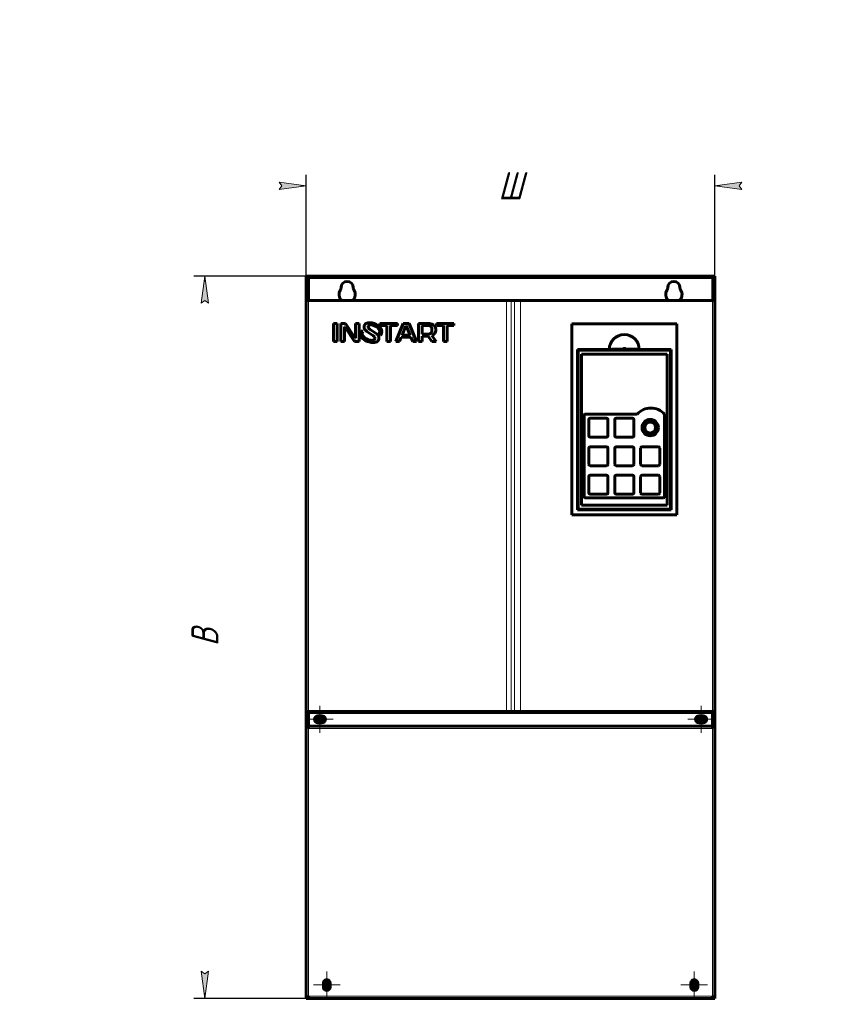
# Model space of a CAD drawing. Header units: millimetres. Extents: x 0 to 420, y 0 to 297.
# Tile 4 of 5: x 0 to 151, y 116 to 297. Entities that reach past the tile are written whole.
import ezdxf

# ---------------------------------------------------------------- set-up
doc = ezdxf.new("R2010")
doc.units = ezdxf.units.MM
for name, pattern in [('K5LT_AXLED', [12, 7.5, -1.5, 1.5, -1.5]), ('K5LT_BASIC', [0]), ('K5LT_THIN', [0])]:
    doc.linetypes.add(name, pattern=pattern)
doc.layers.add('Системный слой', color=7, linetype='Continuous')
doc.styles.add('KDIMTEXTSTYLE', font='GOST_AU.SHX', dxfattribs={"width": 0.96, "oblique": 15, "height": 5})
doc.dimstyles.new('KDIMSTYLE (0.25)', dxfattribs={"dimtxt": 5, "dimasz": 1, "dimexe": 2, "dimexo": 0, "dimgap": 1, "dimtad": 1, "dimlfac": 4, "dimtxsty": 'KDIMTEXTSTYLE', "dimsah": 1, "dimcen": 0, "dimdle": 1, "dimadec": 0, "dimazin": 0, "dimtfac": 0.667, "dimtmove": 0, "dimatfit": 3, "dimfxl": 1, "dimtvp": 1, "dimtolj": 1, "dimtzin": 0, "dimarcsym": 0})

# ---------------------------------------------------------------- blocks, each defined once
blk = doc.blocks.new('U0')
at = {"layer": 'Системный слой', "color": 150, "linetype": 'K5LT_BASIC', "lineweight": 60, "true_color": 0x0080ff}
for p, q in [((102.6721716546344, 236.2603612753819), (102.6225335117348, 236.2258815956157)), ((102.7287302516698, 236.2819448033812), (102.6721716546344, 236.2603612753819)), ((102.7889293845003, 236.2893007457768), (102.7287302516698, 236.2819448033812))]:
    blk.add_line(p, q, dxfattribs=at)
blk = doc.blocks.new('U1')
at = {"layer": 'Системный слой', "color": 150, "linetype": 'K5LT_BASIC', "lineweight": 60, "true_color": 0x0080ff}
for start, end in [(158.3101095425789, 179.9999999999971), (0, 21.68989045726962)]:
    blk.add_arc((55.13892938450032, 168.7518007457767), 0.6875, start, end, dxfattribs=at)
blk = doc.blocks.new('U2')
at = {"layer": 'Системный слой', "color": 150, "linetype": 'K5LT_BASIC', "lineweight": 60, "true_color": 0x0080ff}
for start, end in [(158.3101095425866, 179.9999999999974), (0, 21.68989045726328)]:
    blk.add_arc((125.1389293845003, 168.7518007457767), 0.6875, start, end, dxfattribs=at)
blk = doc.blocks.new('U3')
at = {"layer": 'Системный слой', "color": 150, "linetype": 'K5LT_BASIC', "lineweight": 60, "true_color": 0x0080ff}
for start, end in [(180, 201.6898904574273), (338.3101095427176, 0)]:
    blk.add_arc((125.1389293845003, 168.1268007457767), 0.6875, start, end, dxfattribs=at)
blk = doc.blocks.new('U4')
at = {"layer": 'Системный слой', "color": 150, "linetype": 'K5LT_BASIC', "lineweight": 60, "true_color": 0x0080ff}
for start, end in [(180, 201.6898904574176), (338.3101095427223, 0)]:
    blk.add_arc((55.13892938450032, 168.1268007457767), 0.6875, start, end, dxfattribs=at)
blk = doc.blocks.new('U5')
at = {"layer": 'Системный слой', "color": 150, "linetype": 'K5LT_BASIC', "lineweight": 60, "true_color": 0x0080ff}
for start, end in [(90.00000000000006, 158.336515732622), (21.66348426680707, 90.00000000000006), (201.663484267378, 338.3365157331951)]:
    blk.add_arc((123.8889293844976, 119.6393007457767), 0.6725, start, end, dxfattribs=at)
blk = doc.blocks.new('U6')
at = {"layer": 'Системный слой', "color": 150, "linetype": 'K5LT_BASIC', "lineweight": 60, "true_color": 0x0080ff}
for start, end in [(144.3409123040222, 228.5903778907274), (311.4096221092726, 35.65908769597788)]:
    blk.add_arc((120.1389293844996, 246.5143007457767), 1.500000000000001, start, end, dxfattribs=at)
blk = doc.blocks.new('U7')
at = {"layer": 'Системный слой', "color": 150, "linetype": 'K5LT_BASIC', "lineweight": 60, "true_color": 0x0080ff}
for start, end in [(144.3409123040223, 228.5903778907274), (311.4096221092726, 35.65908769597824)]:
    blk.add_arc((60.13892938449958, 246.5143007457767), 1.500000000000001, start, end, dxfattribs=at)
blk = doc.blocks.new('U8')
at = {"layer": 'Системный слой', "color": 150, "linetype": 'K5LT_BASIC', "lineweight": 60, "true_color": 0x0080ff}
for start, end in [(112.1916065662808, 247.8083934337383), (292.1916065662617, 67.8083934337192)]:
    blk.add_arc((125.1389293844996, 168.4393007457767), 0.6750000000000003, start, end, dxfattribs=at)
blk = doc.blocks.new('U9')
at = {"layer": 'Системный слой', "color": 150, "linetype": 'K5LT_BASIC', "lineweight": 60, "true_color": 0x0080ff}
for start, end in [(112.1916065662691, 247.808393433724), (292.191606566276, 67.80839343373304)]:
    blk.add_arc((55.13892938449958, 168.4393007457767), 0.6750000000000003, start, end, dxfattribs=at)
blk = doc.blocks.new('U10')
at = {"layer": 'Системный слой', "color": 150, "linetype": 'K5LT_BASIC', "lineweight": 60, "true_color": 0x0080ff}
for start, end in [(22.19160656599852, 157.8083934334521), (202.1916065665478, 337.8083934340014)]:
    blk.add_arc((56.38892938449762, 119.6393007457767), 0.675000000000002, start, end, dxfattribs=at)
blk = doc.blocks.new('U11')
at = {"layer": 'Системный слой', "color": 150, "linetype": 'K5LT_BASIC', "lineweight": 60, "true_color": 0x0080ff}
for start, end in [(22.19160656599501, 157.808393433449), (202.191606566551, 337.808393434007)]:
    blk.add_arc((123.8889293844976, 119.6393007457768), 0.675000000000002, start, end, dxfattribs=at)
blk = doc.blocks.new('U12')
at = {"layer": 'Системный слой', "color": 150, "linetype": 'K5LT_BASIC', "lineweight": 60, "true_color": 0x0080ff}
for start, end in [(111.6634842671, 180), (180, 248.336515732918), (291.663484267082, 68.33651573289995)]:
    blk.add_arc((125.1389293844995, 168.4393007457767), 0.6725, start, end, dxfattribs=at)
blk = doc.blocks.new('U13')
at = {"layer": 'Системный слой', "color": 150, "linetype": 'K5LT_BASIC', "lineweight": 60, "true_color": 0x0080ff}
for start, end in [(90.00000000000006, 158.3365157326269), (21.66348426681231, 90.00000000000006), (201.6634842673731, 338.3365157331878)]:
    blk.add_arc((56.38892938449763, 119.6393007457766), 0.6725, start, end, dxfattribs=at)
blk = doc.blocks.new('U14')
at = {"layer": 'Системный слой', "color": 150, "linetype": 'K5LT_BASIC', "lineweight": 60, "true_color": 0x0080ff}
for start, end in [(111.663484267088, 180), (180, 248.3365157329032), (291.6634842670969, 68.3365157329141)]:
    blk.add_arc((55.1389293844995, 168.4393007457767), 0.6725, start, end, dxfattribs=at)
blk = doc.blocks.new('U15')
at = {"layer": 'Системный слой', "color": 7, "linetype": 'K5LT_THIN', "lineweight": 18}
for p, q in [((102.4639293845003, 212.1393007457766), (102.5389293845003, 212.1393007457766)), ((119.5389293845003, 212.1393007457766), (119.6139293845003, 212.1393007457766))]:
    blk.add_line(p, q, dxfattribs=at)
blk = doc.blocks.new('U16')
at = {"layer": 'Системный слой', "color": 30, "linetype": 'K5LT_AXLED', "lineweight": 18, "true_color": 0xff8000}
for q in [(55.1389293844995, 170.8945792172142), (52.683650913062, 168.4393007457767), (57.594207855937, 168.4393007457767), (55.1389293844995, 165.9840222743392)]:
    blk.add_line((55.1389293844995, 168.4393007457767), q, dxfattribs=at)
blk = doc.blocks.new('U17')
at = {"layer": 'Системный слой', "color": 30, "linetype": 'K5LT_AXLED', "lineweight": 18, "true_color": 0xff8000}
for q in [(56.38892938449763, 122.0945792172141), (53.93365091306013, 119.6393007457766), (58.84420785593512, 119.6393007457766), (56.38892938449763, 117.1840222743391)]:
    blk.add_line((56.38892938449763, 119.6393007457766), q, dxfattribs=at)
blk = doc.blocks.new('U18')
at = {"layer": 'Системный слой', "color": 30, "linetype": 'K5LT_AXLED', "lineweight": 18, "true_color": 0xff8000}
for q in [(123.8889293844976, 122.0945792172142), (121.4336509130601, 119.6393007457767), (126.3442078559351, 119.6393007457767), (123.8889293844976, 117.1840222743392)]:
    blk.add_line((123.8889293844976, 119.6393007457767), q, dxfattribs=at)
blk = doc.blocks.new('U19')
at = {"layer": 'Системный слой', "color": 30, "linetype": 'K5LT_AXLED', "lineweight": 18, "true_color": 0xff8000}
for q in [(125.1389293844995, 170.8945792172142), (122.683650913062, 168.4393007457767), (127.594207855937, 168.4393007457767), (125.1389293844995, 165.9840222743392)]:
    blk.add_line((125.1389293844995, 168.4393007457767), q, dxfattribs=at)
blk = doc.blocks.new('KDIMARROW_01')
at = {"layer": 'Системный слой'}
blk.add_hatch(color=0, dxfattribs=at).paths.add_polyline_path([(-5, -0.6582624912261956), (0, 0), (-5, 0.658262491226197), (-4.5, 5.51091059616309e-16)])
at = {"layer": 'Системный слой', "color": 0, "linetype": 'K5LT_THIN', "lineweight": 18}
for p, q in [((-4.5, 5.51091059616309e-16), (-5, 0.658262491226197)), ((-5, 0.658262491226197), (0, 0)), ((0, 0), (-5, -0.6582624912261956)), ((-5, -0.6582624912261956), (-4.5, 5.51091059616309e-16)), ((0, 0), (-1, 0))]:
    blk.add_line(p, q, dxfattribs=at)

msp = doc.modelspace()

# ---------------------------------------------------------------- linework, layer by layer
at = {"layer": 'Системный слой', "color": 150, "linetype": 'K5LT_BASIC', "lineweight": 60, "true_color": 0x0080ff}
for p, q in [((127.6389293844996, 249.8893007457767), (52.63892938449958, 249.8893007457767)), ((52.63892938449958, 249.8893007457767), (52.63892938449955, 249.6393007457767)), ((127.6389293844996, 249.6393007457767), (127.6389293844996, 249.8893007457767)), ((52.63892938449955, 249.6393007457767), (53.01392938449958, 249.6393007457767)), ((52.63892938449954, 249.3893007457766), (52.63892938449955, 249.6393007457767)), ((52.63892938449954, 249.3893007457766), (52.6389293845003, 245.3893007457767)), ((53.01392938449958, 249.6393007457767), (53.13892938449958, 249.6393007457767)), ((53.01392938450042, 249.3893007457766), (53.01392938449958, 249.6393007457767)), ((53.01392938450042, 249.3893007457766), (53.01392938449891, 245.3893007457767)), ((53.13892938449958, 249.6393007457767), (127.1389293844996, 249.6393007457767)), ((127.1389293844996, 249.6393007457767), (127.2639293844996, 249.6393007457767)), ((127.2639293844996, 249.6393007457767), (127.6389293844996, 249.6393007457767)), ((127.2639293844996, 249.3893007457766), (127.2639293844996, 249.6393007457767)), ((127.2639293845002, 245.3893007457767), (127.2639293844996, 249.3893007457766)), ((127.6389293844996, 249.3893007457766), (127.6389293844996, 249.6393007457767)), ((127.6389293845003, 245.3893007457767), (127.6389293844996, 249.3893007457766)), ((59.01392938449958, 247.6802231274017), (59.01392938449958, 247.7643007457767)), ((61.26392938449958, 247.7643007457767), (61.26392938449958, 247.6802231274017)), ((119.0139293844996, 247.6802231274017), (119.0139293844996, 247.7643007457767)), ((121.2639293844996, 247.7643007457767), (121.2639293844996, 247.6802231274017)), ((52.6389293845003, 169.8893007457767), (52.6389293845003, 245.3893007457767)), ((53.0639293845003, 245.3893007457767), (52.6389293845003, 245.3893007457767)), ((89.38837403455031, 245.3893007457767), (53.0639293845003, 245.3893007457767)), ((90.25439943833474, 245.3893007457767), (89.38837403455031, 245.3893007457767)), ((90.86061722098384, 245.3893007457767), (90.25439943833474, 245.3893007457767)), ((91.9864502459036, 245.3893007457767), (90.86061722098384, 245.3893007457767)), ((127.2139293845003, 245.3893007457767), (91.9864502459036, 245.3893007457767)), ((127.6389293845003, 245.3893007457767), (127.2139293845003, 245.3893007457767)), ((127.6389293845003, 245.3893007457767), (127.6389293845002, 169.8893007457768)), ((58.2988559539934, 241.17293112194), (57.6149189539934, 241.17293112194)), ((57.6149189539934, 241.17293112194), (57.61491895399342, 237.85060362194)), ((58.29885595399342, 237.85060362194), (58.2988559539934, 241.17293112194)), ((58.9590914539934, 241.17293112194), (58.95909145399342, 237.85060362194)), ((59.8552304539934, 241.1729311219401), (58.9590914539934, 241.17293112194)), ((61.62402295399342, 238.46757162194), (59.8552304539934, 241.1729311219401)), ((61.6712009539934, 241.1729311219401), (61.67120095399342, 238.46757162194)), ((62.3549939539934, 241.1729311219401), (61.6712009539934, 241.1729311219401)), ((62.35499395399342, 237.85060362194), (62.3549939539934, 241.1729311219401)), ((65.73182995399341, 240.8495251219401), (65.7306509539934, 240.85028112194)), ((65.7332429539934, 240.8504161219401), (65.73182995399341, 240.8495251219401)), ((66.1281989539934, 241.1729311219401), (66.1281989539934, 240.8170261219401)), ((69.3590504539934, 241.1729311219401), (66.1281989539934, 241.1729311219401)), ((66.1281989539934, 240.8170261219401), (67.4016809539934, 240.8170261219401)), ((67.4016809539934, 240.8170261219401), (67.40168095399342, 237.8506036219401)), ((68.08566745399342, 237.8506036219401), (68.08566745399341, 240.8170261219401)), ((68.08566745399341, 240.8170261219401), (69.3590504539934, 240.8170261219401)), ((70.42010995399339, 241.1729311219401), (69.07583395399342, 237.8505541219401)), ((69.3590504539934, 240.8170261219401), (69.3590504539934, 241.1729311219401)), ((70.9387574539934, 240.7696141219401), (70.23133495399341, 239.0133811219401)), ((71.50481695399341, 241.1729311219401), (70.42010995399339, 241.1729311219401)), ((70.9859309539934, 240.7696141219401), (70.9387574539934, 240.7696141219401)), ((71.69343445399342, 239.0133811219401), (70.9859309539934, 240.7696141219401)), ((72.84894445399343, 237.8505541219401), (71.50481695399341, 241.1729311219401)), ((73.2263324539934, 241.1729311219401), (73.22633245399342, 237.8506036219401)), ((74.9241914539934, 241.1729311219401), (73.2263324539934, 241.1729311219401)), ((73.9102289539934, 240.8170261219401), (73.91022895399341, 239.2032271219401)), ((74.9241914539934, 240.8170261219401), (73.9102289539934, 240.8170261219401)), ((79.7586809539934, 241.1729311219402), (76.5278294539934, 241.1729311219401)), ((76.5278294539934, 241.1729311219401), (76.52782945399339, 240.8170261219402)), ((76.52782945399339, 240.8170261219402), (77.8012214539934, 240.8170261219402)), ((77.8012214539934, 240.8170261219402), (77.80122145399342, 237.8506036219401)), ((78.48534745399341, 237.8506036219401), (78.4853474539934, 240.8170261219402)), ((78.4853474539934, 240.8170261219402), (79.7586809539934, 240.8170261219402)), ((79.7586809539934, 240.8170261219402), (79.7586809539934, 241.1729311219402)), ((101.4139293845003, 241.1143007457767), (101.4139293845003, 205.9893007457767)), ((120.6639293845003, 241.1143007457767), (101.4139293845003, 241.1143007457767)), ((120.6639293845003, 205.9893007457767), (120.6639293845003, 241.1143007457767)), ((59.64302845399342, 237.85060362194), (59.6430284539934, 240.55600362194)), ((59.6430284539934, 240.55600362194), (59.6902154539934, 240.55600362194)), ((59.6902154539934, 240.55600362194), (61.45886395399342, 237.85060362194)), ((63.90673795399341, 239.60253912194), (64.6990754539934, 239.0941381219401)), ((65.3056484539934, 239.4465466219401), (64.5177569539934, 239.95381812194)), ((66.3069569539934, 240.2799151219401), (66.30927445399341, 240.28152162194)), ((70.23133495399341, 239.0133811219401), (71.69343445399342, 239.0133811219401)), ((73.91022895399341, 239.2032271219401), (74.92419145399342, 239.2032271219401)), ((73.91022895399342, 237.8506036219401), (73.91022895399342, 238.8473356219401)), ((73.91022895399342, 238.8473356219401), (75.00905695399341, 238.8473356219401)), ((75.00905695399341, 238.8473356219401), (75.70244395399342, 237.8506036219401)), ((76.48070095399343, 237.8506036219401), (75.7024439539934, 238.9706896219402)), ((57.61491895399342, 237.85060362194), (58.29885595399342, 237.85060362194)), ((58.95909145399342, 237.85060362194), (59.64302845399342, 237.85060362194)), ((61.45886395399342, 237.85060362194), (62.35499395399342, 237.85060362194)), ((61.67120095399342, 238.46757162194), (61.62402295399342, 238.46757162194)), ((62.70698395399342, 238.75108062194), (62.70259195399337, 238.7481106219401)), ((67.40168095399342, 237.8506036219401), (68.08566745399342, 237.8506036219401)), ((69.07583395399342, 237.8505541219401), (69.75495595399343, 237.8505541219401)), ((69.75495595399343, 237.8505541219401), (70.06623445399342, 238.6574311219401)), ((70.06623445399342, 238.6574311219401), (71.85840895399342, 238.6574311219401)), ((71.85840895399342, 238.6574311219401), (72.16990795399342, 237.8505541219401)), ((72.16990795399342, 237.8505541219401), (72.84894445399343, 237.8505541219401)), ((73.22633245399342, 237.8506036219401), (73.91022895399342, 237.8506036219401)), ((75.70244395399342, 237.8506036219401), (76.48070095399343, 237.8506036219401)), ((77.80122145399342, 237.8506036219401), (78.48534745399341, 237.8506036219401)), ((102.4639293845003, 236.3893007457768), (102.4639293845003, 206.9393007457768)), ((108.2889293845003, 236.3893007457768), (102.4639293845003, 236.3893007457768)), ((102.5389293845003, 236.0393007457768), (102.5389293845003, 207.2893007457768)), ((119.2889293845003, 236.2893007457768), (102.7889293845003, 236.2893007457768)), ((103.1639293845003, 235.5393007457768), (103.1639293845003, 207.7893007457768)), ((118.9139293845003, 235.5393007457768), (103.1639293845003, 235.5393007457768)), ((107.6889293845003, 236.3893007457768), (107.6889293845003, 236.2893007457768)), ((108.2889293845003, 236.3893007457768), (108.751429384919, 236.3893007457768)), ((108.4889293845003, 236.3893007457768), (108.4889293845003, 236.2893007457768)), ((108.7514293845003, 236.2893007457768), (108.7514293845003, 236.4393007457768)), ((108.7514293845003, 236.4393007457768), (113.3264293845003, 236.4393007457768)), ((113.3264293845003, 236.2893007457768), (113.3264293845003, 236.4393007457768)), ((113.7889293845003, 236.3893007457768), (113.3264293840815, 236.3893007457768)), ((113.5889293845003, 236.3893007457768), (113.5889293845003, 236.2893007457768)), ((119.6139293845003, 236.3893007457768), (113.7889293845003, 236.3893007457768)), ((114.3889293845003, 236.3893007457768), (114.3889293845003, 236.2893007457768)), ((118.9139293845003, 207.7893007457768), (118.9139293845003, 235.5393007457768)), ((119.5389293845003, 207.2893007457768), (119.5389293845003, 236.0393007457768)), ((119.6139293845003, 206.9393007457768), (119.6139293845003, 236.3893007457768)), ((102.5389293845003, 231.0143007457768), (102.4639293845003, 231.0143007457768)), ((119.6139293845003, 231.0143007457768), (119.5389293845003, 231.0143007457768)), ((102.4639293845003, 229.4393007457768), (102.5389293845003, 229.4393007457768)), ((119.5389293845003, 229.4393007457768), (119.6139293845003, 229.4393007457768)), ((113.4139293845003, 224.5143007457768), (103.8639293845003, 224.5143007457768)), ((118.4139293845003, 209.3643007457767), (118.4139293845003, 224.5143007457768)), ((103.6639293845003, 224.3143007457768), (103.6639293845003, 209.3643007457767)), ((104.5389293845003, 223.5393007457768), (104.5389293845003, 220.5393007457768)), ((107.7889293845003, 223.7893007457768), (104.7889293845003, 223.7893007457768)), ((108.0389293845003, 220.5393007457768), (108.0389293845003, 223.5393007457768)), ((109.2889293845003, 223.5393007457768), (109.2889293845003, 220.5393007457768)), ((112.5389293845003, 223.7893007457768), (109.5389293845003, 223.7893007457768)), ((112.7889293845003, 220.5393007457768), (112.7889293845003, 223.5393007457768)), ((104.7889293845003, 220.2893007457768), (107.7889293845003, 220.2893007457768)), ((109.5389293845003, 220.2893007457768), (112.5389293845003, 220.2893007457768)), ((104.5389293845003, 218.2893007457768), (104.5389293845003, 215.2893007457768)), ((107.7889293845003, 218.5393007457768), (104.7889293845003, 218.5393007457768)), ((108.0389293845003, 215.2893007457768), (108.0389293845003, 218.2893007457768)), ((109.2889293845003, 218.2893007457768), (109.2889293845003, 215.2893007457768)), ((112.5389293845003, 218.5393007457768), (109.5389293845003, 218.5393007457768)), ((112.7889293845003, 215.2893007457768), (112.7889293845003, 218.2893007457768)), ((114.0389293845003, 218.2893007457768), (114.0389293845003, 215.2893007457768)), ((117.2889293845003, 218.5393007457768), (114.2889293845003, 218.5393007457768)), ((117.5389293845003, 215.2893007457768), (117.5389293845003, 218.2893007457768)), ((104.7889293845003, 215.0393007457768), (107.7889293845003, 215.0393007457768)), ((109.5389293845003, 215.0393007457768), (112.5389293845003, 215.0393007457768)), ((114.2889293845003, 215.0393007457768), (117.2889293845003, 215.0393007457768)), ((102.5389293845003, 213.4893007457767), (102.4639293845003, 213.4893007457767)), ((102.4639293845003, 211.9143007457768), (102.5389293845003, 211.9143007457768)), ((104.5389293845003, 213.0393007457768), (104.5389293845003, 210.0393007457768)), ((107.7889293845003, 213.2893007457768), (104.7889293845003, 213.2893007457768)), ((108.0389293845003, 210.0393007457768), (108.0389293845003, 213.0393007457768)), ((109.2889293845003, 213.0393007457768), (109.2889293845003, 210.0393007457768)), ((112.5389293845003, 213.2893007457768), (109.5389293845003, 213.2893007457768)), ((112.7889293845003, 210.0393007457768), (112.7889293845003, 213.0393007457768)), ((114.0389293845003, 213.0393007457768), (114.0389293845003, 210.0393007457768)), ((117.2889293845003, 213.2893007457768), (114.2889293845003, 213.2893007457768)), ((117.5389293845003, 210.0393007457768), (117.5389293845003, 213.0393007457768)), ((119.6139293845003, 213.4893007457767), (119.5389293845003, 213.4893007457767)), ((119.5389293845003, 211.9143007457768), (119.6139293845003, 211.9143007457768)), ((103.8639293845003, 209.1643007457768), (118.2139293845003, 209.1643007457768)), ((104.7889293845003, 209.7893007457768), (107.7889293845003, 209.7893007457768)), ((109.5389293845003, 209.7893007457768), (112.5389293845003, 209.7893007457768)), ((114.2889293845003, 209.7893007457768), (117.2889293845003, 209.7893007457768)), ((102.4639293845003, 206.9393007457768), (119.6139293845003, 206.9393007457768)), ((102.7889293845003, 207.0393007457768), (119.2889293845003, 207.0393007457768)), ((103.1639293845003, 207.7893007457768), (118.9139293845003, 207.7893007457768)), ((107.4389293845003, 207.0393007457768), (107.4389293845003, 206.9393007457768)), ((107.7264293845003, 206.9393007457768), (107.7264293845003, 207.0393007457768)), ((108.4764293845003, 206.9393007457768), (108.4764293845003, 207.0393007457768)), ((108.7639293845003, 206.9393007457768), (108.7639293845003, 207.0393007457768)), ((113.3139293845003, 207.0393007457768), (113.3139293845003, 206.9393007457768)), ((113.6014293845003, 206.9393007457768), (113.6014293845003, 207.0393007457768)), ((114.3514293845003, 206.9393007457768), (114.3514293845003, 207.0393007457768)), ((114.6389293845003, 206.9393007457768), (114.6389293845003, 207.0393007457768)), ((101.4139293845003, 205.9893007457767), (120.6639293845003, 205.9893007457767)), ((52.6389293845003, 169.8893007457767), (53.0639293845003, 169.8893007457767)), ((52.6389293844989, 169.6893007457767), (52.6389293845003, 169.8893007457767)), ((52.6389293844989, 169.6893007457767), (52.9389293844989, 169.6893007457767)), ((52.63892938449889, 167.1893007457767), (52.6389293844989, 169.6893007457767)), ((52.93892938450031, 169.8893007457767), (52.93892938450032, 169.7643007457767)), ((52.93892938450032, 169.7643007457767), (52.9389293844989, 169.6893007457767)), ((52.93892938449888, 167.1893007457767), (52.9389293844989, 169.6893007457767)), ((53.0639293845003, 169.8893007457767), (89.38837403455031, 169.8893007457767)), ((127.2139293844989, 169.6893007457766), (53.0639293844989, 169.6893007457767)), ((53.0639293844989, 169.6893007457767), (53.0639293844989, 167.3143007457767)), ((54.45142938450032, 168.7518007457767), (54.45142938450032, 168.1268007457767)), ((55.51392938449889, 169.0643007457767), (54.76392938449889, 169.0643007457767)), ((55.82642938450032, 168.1268007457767), (55.82642938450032, 168.7518007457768)), ((89.38837403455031, 169.8893007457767), (90.25439943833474, 169.8893007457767)), ((90.25439943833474, 169.8893007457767), (90.86061722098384, 169.8893007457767)), ((90.86061722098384, 169.8893007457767), (91.9864502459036, 169.8893007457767)), ((91.9864502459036, 169.8893007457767), (127.2139293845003, 169.8893007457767)), ((124.4514293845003, 168.7518007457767), (124.4514293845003, 168.1268007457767)), ((125.5139293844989, 169.0643007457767), (124.7639293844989, 169.0643007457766)), ((125.8264293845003, 168.1268007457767), (125.8264293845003, 168.7518007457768)), ((127.2139293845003, 169.8893007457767), (127.6389293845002, 169.8893007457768)), ((127.2139293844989, 167.3143007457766), (127.2139293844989, 169.6893007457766)), ((127.3389293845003, 169.7643007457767), (127.3389293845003, 169.8893007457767)), ((127.3389293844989, 169.6893007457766), (127.3389293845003, 169.7643007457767)), ((127.3389293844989, 169.6893007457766), (127.3389293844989, 167.1893007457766)), ((127.3389293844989, 169.6893007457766), (127.6389293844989, 169.6893007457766)), ((127.6389293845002, 169.8893007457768), (127.6389293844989, 169.6893007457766)), ((127.6389293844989, 169.6893007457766), (127.6389293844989, 167.1893007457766)), ((52.63892938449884, 117.4393007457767), (52.63892938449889, 167.1893007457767)), ((52.63892938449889, 167.1893007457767), (53.06392938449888, 167.1893007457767)), ((53.0639293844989, 167.3143007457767), (53.06392938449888, 167.1893007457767)), ((53.06392938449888, 166.7643007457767), (53.06392938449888, 167.1893007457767)), ((53.06392938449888, 167.1893007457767), (127.2139293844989, 167.1893007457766)), ((53.43892938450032, 167.1893007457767), (126.8389293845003, 167.1893007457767)), ((54.76392938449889, 167.8143007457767), (55.51392938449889, 167.8143007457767)), ((124.7639293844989, 167.8143007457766), (125.5139293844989, 167.8143007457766)), ((127.2139293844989, 167.1893007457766), (127.2139293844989, 167.3143007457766)), ((127.6389293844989, 167.1893007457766), (127.2139293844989, 167.1893007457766)), ((127.2139293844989, 167.1893007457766), (127.2139293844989, 166.7643007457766)), ((127.6389293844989, 167.1893007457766), (127.6389293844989, 117.4393007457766)), ((55.76392938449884, 119.9643007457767), (55.76392938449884, 119.2143007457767)), ((57.01392938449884, 119.2143007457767), (57.01392938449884, 119.9643007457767)), ((123.2639293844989, 119.9643007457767), (123.2639293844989, 119.2143007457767)), ((124.5139293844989, 119.2143007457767), (124.5139293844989, 119.9643007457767)), ((52.63892938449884, 117.4393007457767), (53.06392938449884, 117.4393007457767)), ((52.63892938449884, 117.4393007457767), (52.63892938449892, 117.1393007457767)), ((52.63892938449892, 117.1393007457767), (53.0139293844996, 117.1393007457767)), ((53.01392938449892, 117.4393007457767), (53.0139293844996, 117.1393007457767)), ((53.06392938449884, 117.1393007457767), (53.0139293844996, 117.1393007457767)), ((53.06392938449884, 117.4393007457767), (53.06392938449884, 117.5643007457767)), ((53.06392938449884, 117.4393007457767), (53.06392938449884, 117.1393007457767)), ((127.2139293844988, 117.1393007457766), (53.06392938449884, 117.1393007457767)), ((127.2139293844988, 117.5643007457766), (127.2139293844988, 117.4393007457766)), ((127.2139293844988, 117.4393007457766), (127.6389293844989, 117.4393007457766)), ((127.2139293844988, 117.1393007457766), (127.2139293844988, 117.4393007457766)), ((127.2639293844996, 117.1393007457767), (127.2139293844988, 117.1393007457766)), ((127.2639293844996, 117.1393007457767), (127.2639293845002, 117.4393007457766)), ((127.2639293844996, 117.1393007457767), (127.6389293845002, 117.1393007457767)), ((127.6389293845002, 117.1393007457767), (127.6389293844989, 117.4393007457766))]:
    msp.add_line(p, q, dxfattribs=at)
at = {"layer": 'Системный слой', "color": 7, "linetype": 'K5LT_THIN', "lineweight": 18}
for p, q in [((52.63892938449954, 249.3893007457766), (53.01392938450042, 249.3893007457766)), ((53.13892938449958, 249.6393007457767), (53.13892938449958, 245.3893007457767)), ((127.1389293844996, 245.3893007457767), (127.1389293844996, 249.6393007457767)), ((127.2639293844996, 249.3893007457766), (127.6389293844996, 249.3893007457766)), ((53.0639293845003, 245.3893007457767), (53.0639293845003, 169.8893007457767)), ((89.38837403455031, 169.8893007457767), (89.38837403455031, 245.3893007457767)), ((90.25439943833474, 169.8893007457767), (90.25439943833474, 245.3893007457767)), ((90.86061722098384, 169.8893007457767), (90.86061722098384, 245.3893007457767)), ((91.9864502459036, 245.3893007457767), (91.9864502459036, 169.8893007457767)), ((127.2139293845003, 169.8893007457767), (127.2139293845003, 245.3893007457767)), ((52.93892938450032, 169.7643007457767), (127.3389293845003, 169.7643007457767)), ((53.03892938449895, 167.3893007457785), (53.03892938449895, 167.1893007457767)), ((127.2139293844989, 167.3143007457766), (53.0639293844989, 167.3143007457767)), ((53.06392938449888, 166.7643007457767), (53.06392938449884, 117.5643007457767)), ((127.2139293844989, 166.7643007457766), (53.06392938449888, 166.7643007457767)), ((127.2139293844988, 117.5643007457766), (127.2139293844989, 166.7643007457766)), ((127.2389293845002, 167.1893007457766), (127.2389293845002, 167.3893007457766)), ((53.06392938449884, 117.5643007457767), (127.2139293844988, 117.5643007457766))]:
    msp.add_line(p, q, dxfattribs=at)
at = {"layer": 'Системный слой', "color": 150, "linetype": 'K5LT_BASIC', "lineweight": 60, "true_color": 0x0080ff}
for centre, radius in [((115.7889293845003, 222.0393007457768), 1.5), ((115.7889293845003, 222.0393007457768), 1.125), ((115.7889293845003, 222.0393007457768), 1), ((55.1389293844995, 168.4393007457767), 0.4552784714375), ((55.1389293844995, 168.4393007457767), 0.4052784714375), ((125.1389293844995, 168.4393007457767), 0.4552784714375), ((125.1389293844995, 168.4393007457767), 0.4052784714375), ((56.38892938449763, 119.6393007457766), 0.4552784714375), ((56.38892938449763, 119.6393007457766), 0.4052784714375), ((123.8889293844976, 119.6393007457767), 0.4552784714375), ((123.8889293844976, 119.6393007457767), 0.4052784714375)]:
    msp.add_circle(centre, radius, dxfattribs=at)
for centre, radius, start, end in [((60.13892938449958, 247.7643007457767), 1.125000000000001, 0, 180), ((120.1389293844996, 247.7643007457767), 1.125000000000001, 0, 180), ((58.51392938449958, 247.6802231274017), 0.5000000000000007, 324.3409123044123, 0), ((61.76392938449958, 247.6802231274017), 0.5000000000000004, 180, 215.6590876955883), ((118.5139293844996, 247.6802231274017), 0.5000000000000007, 324.3409123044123, 0), ((121.7639293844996, 247.6802231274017), 0.5000000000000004, 180, 215.6590876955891), ((111.0389293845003, 236.3893007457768), 2.75, 0, 180), ((102.7889293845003, 236.0393007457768), 0.25, 90, 179.9999999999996), ((119.2889293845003, 236.0393007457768), 0.2500000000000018, 0, 89.99999999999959), ((103.8639293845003, 224.3143007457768), 0.2, 90, 180), ((115.9139293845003, 222.299022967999), 3.340277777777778, 41.54450936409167, 138.4554906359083), ((104.7889293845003, 223.5393007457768), 0.25, 90, 180), ((107.7889293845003, 223.5393007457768), 0.25, 0, 90), ((109.5389293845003, 223.5393007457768), 0.25, 90, 180), ((112.5389293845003, 223.5393007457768), 0.25, 0, 90), ((104.7889293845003, 220.5393007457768), 0.25, 180, 270), ((107.7889293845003, 220.5393007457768), 0.25, 270, 0), ((109.5389293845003, 220.5393007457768), 0.25, 180, 270), ((112.5389293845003, 220.5393007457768), 0.25, 270, 0), ((104.7889293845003, 218.2893007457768), 0.25, 90, 180), ((107.7889293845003, 218.2893007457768), 0.25, 0, 90), ((109.5389293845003, 218.2893007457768), 0.25, 90, 180), ((112.5389293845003, 218.2893007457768), 0.25, 0, 90), ((114.2889293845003, 218.2893007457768), 0.25, 90, 180), ((117.2889293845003, 218.2893007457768), 0.25, 0, 90), ((104.7889293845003, 215.2893007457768), 0.25, 180, 270), ((107.7889293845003, 215.2893007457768), 0.25, 270, 0), ((109.5389293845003, 215.2893007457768), 0.25, 180, 270), ((112.5389293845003, 215.2893007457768), 0.25, 270, 0), ((114.2889293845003, 215.2893007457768), 0.25, 180, 270), ((117.2889293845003, 215.2893007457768), 0.25, 270, 0), ((104.7889293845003, 213.0393007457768), 0.25, 90, 180), ((107.7889293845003, 213.0393007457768), 0.25, 0, 90), ((109.5389293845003, 213.0393007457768), 0.25, 90, 180), ((112.5389293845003, 213.0393007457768), 0.25, 0, 90), ((114.2889293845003, 213.0393007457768), 0.25, 90, 180), ((117.2889293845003, 213.0393007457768), 0.25, 0, 90), ((104.7889293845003, 210.0393007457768), 0.25, 180, 270), ((107.7889293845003, 210.0393007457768), 0.25, 270, 0), ((109.5389293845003, 210.0393007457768), 0.25, 180, 270), ((112.5389293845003, 210.0393007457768), 0.25, 270, 0), ((114.2889293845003, 210.0393007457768), 0.25, 180, 270), ((117.2889293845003, 210.0393007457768), 0.25, 270, 0), ((103.8639293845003, 209.3643007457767), 0.2, 180, 270), ((118.2139293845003, 209.3643007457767), 0.2, 270, 0), ((102.7889293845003, 207.2893007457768), 0.2500000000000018, 180, 269.9999999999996), ((119.2889293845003, 207.2893007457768), 0.2499999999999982, 269.9999999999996, 0), ((54.76392938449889, 168.4393007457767), 0.6250000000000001, 89.99999999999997, 269.9999999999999), ((55.51392938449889, 168.4393007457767), 0.6250000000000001, 269.9999999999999, 89.99999999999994), ((124.7639293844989, 168.4393007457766), 0.6250000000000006, 89.99999999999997, 269.9999999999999), ((125.5139293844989, 168.4393007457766), 0.6250000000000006, 269.9999999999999, 89.99999999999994), ((53.43892938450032, 167.6893007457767), 0.5, 180, 221.4096221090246), ((126.8389293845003, 167.6893007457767), 0.5, 318.5903778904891, 0), ((56.38892938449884, 119.9643007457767), 0.6250000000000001, 0, 180), ((123.8889293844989, 119.9643007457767), 0.6250000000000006, 0, 180), ((56.38892938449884, 119.2143007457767), 0.6250000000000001, 180, 0), ((123.8889293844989, 119.2143007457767), 0.6250000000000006, 180, 0)]:
    msp.add_arc(centre, radius, start, end, dxfattribs=at)
at = {"layer": 'Системный слой', "color": 7, "linetype": 'K5LT_THIN', "lineweight": 18}
for centre, radius, start, end in [((111.0389293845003, 236.3893007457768), 0.3749999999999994, 7.662255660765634, 172.3377443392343), ((55.1389293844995, 168.4393007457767), 0.4999999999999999, 70, 340), ((125.1389293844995, 168.4393007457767), 0.4999999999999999, 70, 340), ((56.38892938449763, 119.6393007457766), 0.4999999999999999, 70, 340), ((123.8889293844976, 119.6393007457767), 0.4999999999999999, 70, 340)]:
    msp.add_arc(centre, radius, start, end, dxfattribs=at)
at = {"layer": 'Системный слой', "color": 150, "linetype": 'K5LT_BASIC', "lineweight": 60, "true_color": 0x0080ff}
for points in [[(63.27923095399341, 240.73004112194), (63.22056895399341, 240.5099641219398), (63.24526945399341, 240.30924162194), (63.3531884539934, 240.12779712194)], [(63.4462214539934, 241.0363561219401), (63.36494695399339, 240.94524912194), (63.30931345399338, 240.84314862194), (63.27923095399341, 240.73004112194)], [(63.7688849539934, 241.24906662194), (63.6349064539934, 241.19838312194), (63.52736545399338, 241.1274001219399), (63.4462214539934, 241.0363561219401)], [(64.2507854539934, 241.3255261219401), (64.0634819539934, 241.3252336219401), (63.90290845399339, 241.29977712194), (63.7688849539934, 241.24906662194)], [(64.0032674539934, 240.47832012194), (63.9945824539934, 240.53140212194), (63.99869095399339, 240.59010012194), (64.0158314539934, 240.65427912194)], [(64.0158314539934, 240.65427912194), (64.0467644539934, 240.7704151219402), (64.12979395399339, 240.8528281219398), (64.2648164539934, 240.90161712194)], [(64.9006349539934, 241.2264901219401), (64.6546199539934, 241.2927481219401), (64.43794945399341, 241.32584562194), (64.2507854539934, 241.3255261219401)], [(64.2648164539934, 240.90161712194), (64.3999289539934, 240.9503476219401), (64.5812789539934, 240.94401612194), (64.80905545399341, 240.8826226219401)], [(64.80905545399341, 240.8826226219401), (65.0528969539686, 240.8168911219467), (65.26498645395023, 240.7270531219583), (65.4452969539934, 240.61333812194)], [(65.33512345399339, 241.06993062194), (65.19433645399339, 241.13415462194), (65.0494454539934, 241.1863456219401), (64.9006349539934, 241.2264901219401)], [(65.7306509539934, 240.85028112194), (65.6077604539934, 240.93259062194), (65.47595095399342, 241.0058506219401), (65.33512345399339, 241.06993062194)], [(66.1820909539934, 240.4546951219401), (66.04242595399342, 240.62484912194), (65.89280995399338, 240.75675612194), (65.7332429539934, 240.8504161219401)], [(75.5585924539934, 241.0946806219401), (75.3715274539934, 241.1469031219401), (75.16009495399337, 241.17293112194), (74.9241914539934, 241.1729311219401)], [(76.0326134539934, 240.8668591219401), (75.9036389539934, 240.9665026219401), (75.74565745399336, 241.04248512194), (75.5585924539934, 241.0946806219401)], [(76.3298609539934, 240.5014051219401), (76.26071395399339, 240.6453556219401), (76.16167795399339, 240.76719762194), (76.0326134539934, 240.8668591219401)], [(62.64350695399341, 239.88518862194), (62.46437995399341, 239.4101326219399), (62.5437644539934, 239.03373012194), (62.70698395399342, 238.75108062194)], [(62.99218495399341, 239.72362512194), (62.9189219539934, 239.76348612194), (62.80269595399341, 239.8173406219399), (62.64350695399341, 239.88518862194)], [(63.07139395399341, 238.86853962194), (62.90118595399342, 239.0961766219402), (62.81111395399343, 239.3880376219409), (62.99218495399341, 239.72362512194)], [(63.19030645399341, 238.73077662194), (63.14817295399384, 238.7747911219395), (63.10846495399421, 238.8208306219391), (63.07139395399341, 238.86853962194)], [(63.3531884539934, 240.12779712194), (63.46109845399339, 239.94635262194), (63.64567045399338, 239.7713791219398), (63.90673795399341, 239.60253912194)], [(64.07491195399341, 240.31642362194), (64.03562695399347, 240.3712516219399), (64.01186695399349, 240.4251346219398), (64.0032674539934, 240.47832012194)], [(64.2425279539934, 240.14843862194), (64.1697944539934, 240.2057236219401), (64.1140664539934, 240.2617351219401), (64.07491195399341, 240.31642362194)], [(64.5177569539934, 239.95381812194), (64.4070164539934, 240.0262591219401), (64.3151624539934, 240.0911491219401), (64.2425279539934, 240.14843862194)], [(64.6990754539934, 239.0941381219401), (64.9186709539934, 238.95307212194), (65.06800795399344, 238.8292861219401), (65.14711345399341, 238.7226991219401)], [(65.86448995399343, 238.92242262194), (65.74471345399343, 239.10863262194), (65.55836395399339, 239.28338562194), (65.3056484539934, 239.4465466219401)], [(65.4452969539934, 240.61333812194), (65.66354245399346, 240.4662241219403), (66.46753045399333, 239.8575181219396), (65.95790545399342, 239.18311212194)], [(65.9559659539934, 238.31300562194), (66.01452895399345, 238.5330871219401), (65.9841584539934, 238.7362531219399), (65.86448995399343, 238.92242262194)], [(65.95790545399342, 239.18311212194), (66.02556745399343, 239.1343441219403), (66.13414195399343, 239.0663221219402), (66.28362895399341, 238.9790461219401)], [(66.30927445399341, 240.28152162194), (66.2727254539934, 240.34008912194), (66.23026345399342, 240.3978016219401), (66.1820909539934, 240.4546951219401)], [(66.28362895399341, 238.9790461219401), (66.6028364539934, 239.51568462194), (66.50332795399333, 239.9593351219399), (66.3069569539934, 240.2799151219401)], [(75.7024439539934, 238.9706896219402), (75.93839695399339, 239.0624491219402), (76.1191754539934, 239.1953971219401), (76.2448469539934, 239.3694211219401)], [(76.2448469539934, 239.3694211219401), (76.37080645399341, 239.5434586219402), (76.43352295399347, 239.7569701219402), (76.43352295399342, 240.0101581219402)], [(76.43352295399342, 240.0101581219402), (76.43352295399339, 240.19367712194), (76.39885495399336, 240.3574096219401), (76.3298609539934, 240.5014051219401)], [(62.70259195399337, 238.7481106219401), (62.73063595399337, 238.70315112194), (62.76223495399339, 238.6587091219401), (62.79690295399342, 238.61482962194)], [(62.79690295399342, 238.61482962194), (63.02161045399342, 238.31328462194), (63.3569234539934, 238.1061046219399), (63.69505795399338, 237.9545986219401)], [(64.24833745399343, 238.1346751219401), (63.86121145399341, 238.2390526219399), (63.4765964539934, 238.4391451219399), (63.19030645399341, 238.73077662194)], [(63.69505795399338, 237.9545986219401), (63.84189295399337, 237.88885362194), (63.99586045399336, 237.83430912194), (64.15671295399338, 237.7909066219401)], [(64.15671295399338, 237.7909066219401), (64.44224245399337, 237.7138351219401), (64.68948145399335, 237.67340712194), (64.89836245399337, 237.66957762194)], [(64.93383595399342, 238.08740262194), (64.78354945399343, 238.0362061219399), (64.55507095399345, 238.0519291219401), (64.24833745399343, 238.1346751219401)], [(64.89836245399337, 237.66957762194), (65.10734695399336, 237.6655141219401), (65.28449395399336, 237.68903562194), (65.42990695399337, 237.7399036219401)], [(65.21932045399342, 238.3887091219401), (65.17941445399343, 238.2390526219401), (65.08433845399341, 238.13859012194), (64.93383595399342, 238.08740262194)], [(65.14711345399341, 238.7226991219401), (65.22616495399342, 238.6162966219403), (65.25025345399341, 238.50498012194), (65.21932045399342, 238.3887091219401)], [(65.42990695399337, 237.7399036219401), (65.57527495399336, 237.79080762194), (65.69055145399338, 237.86609262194), (65.77574545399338, 237.96607362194)], [(65.77574545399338, 237.96607362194), (65.86089445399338, 238.0659601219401), (65.9210684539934, 238.1815741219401), (65.9559659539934, 238.31300562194)]]:
    msp.add_open_spline(points, degree=3, dxfattribs=at)
for points, knots in [([(75.4997054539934, 240.6200476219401), (75.48124447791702, 240.6379790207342), (75.44600135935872, 240.6681479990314), (75.3916245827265, 240.7049416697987), (75.31578179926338, 240.7464471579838), (75.22580132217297, 240.7799938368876), (75.13943521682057, 240.7986468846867), (75.08374544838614, 240.8072509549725), (75.03957722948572, 240.8124051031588), (74.99689341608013, 240.8152601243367), (74.96788901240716, 240.8163570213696), (74.95344043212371, 240.8167436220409), (74.93886937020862, 240.8169749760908), (74.92909152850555, 240.8170262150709), (74.9241914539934, 240.8170261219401)], [0, 0, 0, 0, 2.048107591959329, 3.69837928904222, 5.198379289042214, 8.787787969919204, 10.8771966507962, 11.38357665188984, 12.59781543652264, 13.81205422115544, 14.10904066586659, 14.40602711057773, 14.70301355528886, 15, 15, 15, 15]), ([(74.92419145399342, 239.2032271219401), (74.93586710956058, 239.2032260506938), (74.95908909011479, 239.2035181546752), (74.99339021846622, 239.2048456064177), (75.02702521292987, 239.2070748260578), (75.05898416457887, 239.2101149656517), (75.08931773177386, 239.2138777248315), (75.127831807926, 239.219773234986), (75.17312465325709, 239.2287959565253), (75.22409523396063, 239.242237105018), (75.26815674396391, 239.2568717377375), (75.3188530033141, 239.2770923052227), (75.36833234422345, 239.3016478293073), (75.4175454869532, 239.3323609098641), (75.45971266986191, 239.3636359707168), (75.48595002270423, 239.3868220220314), (75.49970545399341, 239.4001741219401)], [0, 0, 0, 0, 0.7124682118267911, 1.424936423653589, 2.137404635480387, 2.849872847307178, 3.507767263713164, 4.16566168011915, 5.481450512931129, 6.71193156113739, 7.942412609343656, 8.903374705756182, 10.82529889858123, 12.20818518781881, 13.47395776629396, 15, 15, 15, 15]), ([(75.70244395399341, 240.0101581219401), (75.7024451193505, 240.0227624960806), (75.70216015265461, 240.0478153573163), (75.70086315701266, 240.0847524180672), (75.69868245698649, 240.1208842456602), (75.69571932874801, 240.154972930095), (75.69207218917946, 240.1870916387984), (75.68639174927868, 240.2275900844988), (75.67775848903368, 240.2747575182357), (75.66497799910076, 240.3273391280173), (75.65148299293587, 240.3712886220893), (75.6385360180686, 240.4064869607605), (75.62263338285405, 240.4446019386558), (75.58392934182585, 240.5227391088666), (75.53887918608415, 240.582019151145), (75.4997054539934, 240.6200476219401)], [0, 0, 0, 0, 0.6952542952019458, 1.390508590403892, 2.085762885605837, 2.781017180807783, 3.415176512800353, 4.049335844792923, 5.317654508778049, 6.487288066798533, 7.656921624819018, 8.496188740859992, 9.156921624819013, 10.65692162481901, 15, 15, 15, 15]), ([(75.49970545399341, 239.4001741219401), (75.5160670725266, 239.4160677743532), (75.54528942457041, 239.4482845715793), (75.5820768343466, 239.499964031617), (75.60885903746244, 239.5471956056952), (75.6288558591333, 239.5898445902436), (75.64416114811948, 239.6281647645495), (75.66220002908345, 239.6817754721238), (75.67646045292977, 239.7382612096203), (75.68712871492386, 239.7974261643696), (75.69304259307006, 239.8400710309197), (75.69667283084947, 239.8754871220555), (75.69882628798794, 239.9028541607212), (75.70059273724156, 239.9307219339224), (75.70205883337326, 239.9663466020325), (75.70244622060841, 239.9954841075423), (75.70244395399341, 240.0101581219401)], [0, 0, 0, 0, 1.693023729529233, 3.219047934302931, 4.619047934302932, 5.545041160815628, 6.471034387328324, 7.397027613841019, 9.249014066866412, 10.11678801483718, 10.98456196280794, 11.73842147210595, 12.11535122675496, 12.49228098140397, 13.24614049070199, 14, 14, 14, 14]), ([(119.2889293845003, 236.2893007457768), (119.2994413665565, 236.2893007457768), (119.3099534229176, 236.2886369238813), (119.3305983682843, 236.2860187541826), (119.3407400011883, 236.2840898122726), (119.3607920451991, 236.2789755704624), (119.3706974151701, 236.2757788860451), (119.3855123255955, 236.2699573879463), (119.3905943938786, 236.2677628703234), (119.3984658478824, 236.2640493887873), (119.4013087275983, 236.2626414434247), (119.4070290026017, 236.2596716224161), (119.4099044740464, 236.2581062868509), (119.4183456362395, 236.2532939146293), (119.4238180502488, 236.2498872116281), (119.4377946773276, 236.2404182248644), (119.4460726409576, 236.2340184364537), (119.461774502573, 236.2202265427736), (119.469195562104, 236.2128327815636), (119.483067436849, 236.1971622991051), (119.4895146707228, 236.1888839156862), (119.5013185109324, 236.1715903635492), (119.5066744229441, 236.1625750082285), (119.5162116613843, 236.1439535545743), (119.5203927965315, 236.1343477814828), (119.5275153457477, 236.114704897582), (119.5304576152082, 236.1046691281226), (119.5350576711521, 236.0843457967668), (119.5367200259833, 236.074055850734), (119.5385312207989, 236.0555922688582), (119.5389293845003, 236.0474451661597), (119.5389293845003, 236.0393007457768)], [0, 0, 0, 0, 1.758183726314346, 1.758183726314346, 3.480255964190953, 3.480255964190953, 5.220156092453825, 5.220156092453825, 6.14755008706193, 6.14755008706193, 6.679458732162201, 6.679458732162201, 7.228525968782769, 7.228525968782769, 8.309501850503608, 8.309501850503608, 10.06159879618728, 10.06159879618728, 11.81864730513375, 11.81864730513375, 13.5805996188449, 13.5805996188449, 15.34349369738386, 15.34349369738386, 17.10644855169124, 17.10644855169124, 18.86779996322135, 18.86779996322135, 20.62331840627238, 20.62331840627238, 22, 22, 22, 22])]:
    msp.add_open_spline(points, degree=3, knots=knots, dxfattribs=at)

# ---------------------------------------------------------------- block references
at = {"layer": 'Системный слой'}
for name in ['U7', 'U6', 'U0', 'U15', 'U16', 'U19', 'U1', 'U9', 'U14', 'U2', 'U8', 'U12', 'U4', 'U3', 'U17', 'U18', 'U10', 'U13', 'U11', 'U5']:
    msp.add_blockref(name, (0, 0), dxfattribs=at)

# ---------------------------------------------------------------- dimensions: what is measured, and where the dimension line sits
at = {"layer": 'Системный слой', "color": 7}
msp.add_linear_dim(base=(52.63892938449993, 266.469106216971), p1=(127.6389293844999, 247.3893007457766), p2=(52.63892938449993, 247.3893007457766), location=(90.13892938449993, 266.469106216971), text='\\H5.0;\\W0.965;\\Q15;\\H5.0;\\W0.965;\\Q15;\\Q15;Ш', dimstyle='KDIMSTYLE (0.25)', override={"dimexo": 0, "dimblk1": 'KDIMARROW_01', "dimblk2": 'KDIMARROW_01', "dimse1": 0, "dimse2": 0, "dimclrt": 7, "dimtolj": 1}, dxfattribs=at).render()
msp.add_linear_dim(base=(34.00826010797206, 249.8893007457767), p1=(53.06392938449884, 117.1393007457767), p2=(52.63892938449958, 249.8893007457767), angle=90, location=(34.00826010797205, 183.5143007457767), text='\\H5.0;\\W0.965;\\Q15;\\H5.0;\\W0.965;\\Q15;\\Q15;В', dimstyle='KDIMSTYLE (0.25)', override={"dimexo": 0, "dimblk1": 'KDIMARROW_01', "dimblk2": 'KDIMARROW_01', "dimse1": 0, "dimse2": 0, "dimclrt": 7, "dimtolj": 1}, dxfattribs=at).render()

doc.saveas('drawing.dxf')
